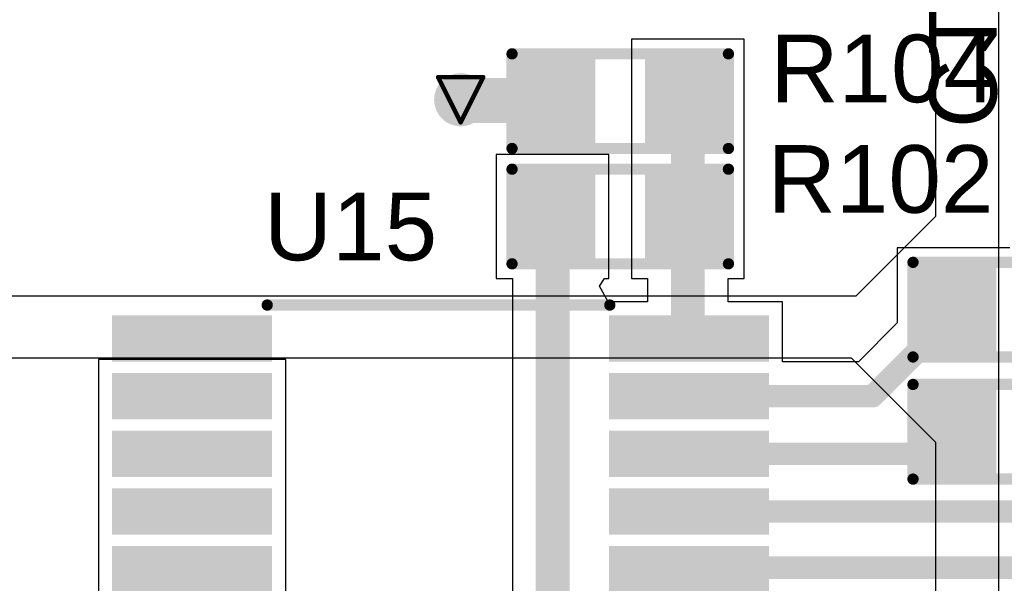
# Model space of a CAD drawing. Header units: inches. Extents: x 0 to 12.2, y 0 to 7.
# Tile 113 of 154: x 1.936 to 2.372, y 3.526 to 3.776. Entities that reach past the tile are written whole.
import ezdxf

# ---------------------------------------------------------------- set-up
doc = ezdxf.new("R2010")
doc.units = ezdxf.units.IN
doc.header["$MEASUREMENT"] = 0
for name, color, linetype in [('Bottom Layer', 5, 'Continuous'), ('Bottom Overlay', 54, 'Continuous'), ('Drill Drawing', 1, 'Continuous'), ('Layer 1', 16, 'Continuous'), ('Layer 2', 76, 'Continuous'), ('Top Layer', 1, 'Continuous'), ('Top Overlay', 2, 'Continuous'), ('Top Paste', 8, 'Continuous'), ('Top Solder', 216, 'Continuous'), ('Via Holes', 16, 'Continuous')]:
    doc.layers.add(name, color=color, linetype=linetype)
doc.styles.add('Arial', font='txt', dxfattribs={"height": 0.2})

# ---------------------------------------------------------------- blocks, each defined once
blk = doc.blocks.new('R___0603_7')
at = {"layer": 'Top Layer'}
for points in [[(-0.015, 0.0175), (-0.015, -0.0175), (-0.045, -0.0175), (-0.045, 0.0175)], [(0.045, 0.0175), (0.045, -0.0175), (0.015, -0.0175), (0.015, 0.0175)]]:
    blk.add_hatch(color=1, dxfattribs=at).paths.add_polyline_path(points)
at = {"layer": 'Top Paste'}
for points in [[(-0.015, 0.0175), (-0.015, -0.0175), (-0.045, -0.0175), (-0.045, 0.0175)], [(0.045, 0.0175), (0.045, -0.0175), (0.015, -0.0175), (0.015, 0.0175)]]:
    blk.add_hatch(color=8, dxfattribs=at).paths.add_polyline_path(points)
at = {"layer": 'Top Solder'}
for points in [[(-0.011, 0.0215), (-0.011, -0.0215), (-0.049, -0.0215), (-0.049, 0.0215)], [(0.049, 0.0215), (0.049, -0.0215), (0.011, -0.0215), (0.011, 0.0215)]]:
    blk.add_hatch(color=216, dxfattribs=at).paths.add_polyline_path(points)
at = {"layer": 'Top Overlay', "const_width": 0.005}
for points in [[(0.048, 0.021), (-0.048, 0.021)], [(-0.048, 0.021), (-0.048, -0.021)], [(0.048, 0.021), (0.048, -0.021)], [(0.048, -0.021), (-0.048, -0.021)]]:
    blk.add_lwpolyline(points, dxfattribs=at)
at = {"layer": 'Top Overlay', "const_width": 0.0025}
for points in [[(-0.04925, 0.021, 1), (-0.04675, 0.021, 1)], [(-0.04925, 0.021, 1), (-0.04675, 0.021, 1)], [(0.04675, 0.021, 1), (0.04925, 0.021, 1)], [(0.04675, 0.021, 1), (0.04925, 0.021, 1)], [(-0.04925, -0.021, 1), (-0.04675, -0.021, 1)], [(-0.04925, -0.021, 1), (-0.04675, -0.021, 1)], [(0.04675, -0.021, 1), (0.04925, -0.021, 1)], [(0.04675, -0.021, 1), (0.04925, -0.021, 1)]]:
    blk.add_lwpolyline(points, format="xyb", close=True, dxfattribs=at)
blk = doc.blocks.new('R___0603_8')
at = {"layer": 'Top Layer'}
for points in [[(-0.015, 0.0175), (-0.015, -0.0175), (-0.045, -0.0175), (-0.045, 0.0175)], [(0.045, 0.0175), (0.045, -0.0175), (0.015, -0.0175), (0.015, 0.0175)]]:
    blk.add_hatch(color=1, dxfattribs=at).paths.add_polyline_path(points)
at = {"layer": 'Top Paste'}
for points in [[(-0.015, 0.0175), (-0.015, -0.0175), (-0.045, -0.0175), (-0.045, 0.0175)], [(0.045, 0.0175), (0.045, -0.0175), (0.015, -0.0175), (0.015, 0.0175)]]:
    blk.add_hatch(color=8, dxfattribs=at).paths.add_polyline_path(points)
at = {"layer": 'Top Solder'}
for points in [[(-0.011, 0.0215), (-0.011, -0.0215), (-0.049, -0.0215), (-0.049, 0.0215)], [(0.049, 0.0215), (0.049, -0.0215), (0.011, -0.0215), (0.011, 0.0215)]]:
    blk.add_hatch(color=216, dxfattribs=at).paths.add_polyline_path(points)
at = {"layer": 'Top Overlay', "const_width": 0.005}
for points in [[(-0.048, 0.021), (-0.048, -0.021)], [(0.048, 0.021), (-0.048, 0.021)], [(0.048, 0.021), (0.048, -0.021)], [(0.048, -0.021), (-0.048, -0.021)]]:
    blk.add_lwpolyline(points, dxfattribs=at)
at = {"layer": 'Top Overlay', "const_width": 0.0025}
for points in [[(-0.04925, 0.021, 1), (-0.04675, 0.021, 1)], [(-0.04925, 0.021, 1), (-0.04675, 0.021, 1)], [(0.04675, 0.021, 1), (0.04925, 0.021, 1)], [(0.04675, 0.021, 1), (0.04925, 0.021, 1)], [(-0.04925, -0.021, 1), (-0.04675, -0.021, 1)], [(-0.04925, -0.021, 1), (-0.04675, -0.021, 1)], [(0.04675, -0.021, 1), (0.04925, -0.021, 1)], [(0.04675, -0.021, 1), (0.04925, -0.021, 1)]]:
    blk.add_lwpolyline(points, format="xyb", close=True, dxfattribs=at)
blk = doc.blocks.new('TSSOP_20_16')
at = {"layer": 'Top Layer'}
for points in [[(-0.07874, 0.12146), (-0.07874, 0.10886), (-0.14173, 0.10886), (-0.14173, 0.12146)], [(0.14173, 0.12146), (0.14173, 0.10886), (0.07874, 0.10886), (0.07874, 0.12146)], [(-0.07874, 0.09587), (-0.07874, 0.08327), (-0.14173, 0.08327), (-0.14173, 0.09587)], [(0.14173, 0.09587), (0.14173, 0.08327), (0.07874, 0.08327), (0.07874, 0.09587)], [(-0.07874, 0.07028), (-0.07874, 0.05768), (-0.14173, 0.05768), (-0.14173, 0.07028)], [(0.14173, 0.07028), (0.14173, 0.05768), (0.07874, 0.05768), (0.07874, 0.07028)], [(-0.07874, 0.04469), (-0.07874, 0.03209), (-0.14173, 0.03209), (-0.14173, 0.04469)], [(0.14173, 0.04469), (0.14173, 0.03209), (0.07874, 0.03209), (0.07874, 0.04469)], [(-0.07874, 0.01909), (-0.07874, 0.0065), (-0.14173, 0.0065), (-0.14173, 0.01909)], [(0.14173, 0.01909), (0.14173, 0.0065), (0.07874, 0.0065), (0.07874, 0.01909)], [(-0.07874, -0.0065), (-0.07874, -0.01909), (-0.14173, -0.01909), (-0.14173, -0.0065)], [(0.14173, -0.0065), (0.14173, -0.01909), (0.07874, -0.01909), (0.07874, -0.0065)], [(-0.07874, -0.03209), (-0.07874, -0.04469), (-0.14173, -0.04469), (-0.14173, -0.03209)], [(0.14173, -0.03209), (0.14173, -0.04469), (0.07874, -0.04469), (0.07874, -0.03209)], [(-0.07874, -0.05768), (-0.07874, -0.07028), (-0.14173, -0.07028), (-0.14173, -0.05768)], [(0.14173, -0.05768), (0.14173, -0.07028), (0.07874, -0.07028), (0.07874, -0.05768)], [(-0.07874, -0.08327), (-0.07874, -0.09587), (-0.14173, -0.09587), (-0.14173, -0.08327)], [(0.14173, -0.08327), (0.14173, -0.09587), (0.07874, -0.09587), (0.07874, -0.08327)], [(-0.07874, -0.10886), (-0.07874, -0.12146), (-0.14173, -0.12146), (-0.14173, -0.10886)], [(0.14173, -0.10886), (0.14173, -0.12146), (0.07874, -0.12146), (0.07874, -0.10886)]]:
    blk.add_hatch(color=1, dxfattribs=at).paths.add_polyline_path(points)
at = {"layer": 'Top Overlay'}
blk.add_hatch(color=2, dxfattribs=at).paths.add_polyline_path([(-0.07506, 0.106), (-0.06806, 0.106), (-0.06806, 0.123), (-0.07506, 0.123)])
at = {"layer": 'Top Paste'}
for points in [[(-0.07874, 0.12146), (-0.07874, 0.10886), (-0.14173, 0.10886), (-0.14173, 0.12146)], [(0.14173, 0.12146), (0.14173, 0.10886), (0.07874, 0.10886), (0.07874, 0.12146)], [(-0.07874, 0.09587), (-0.07874, 0.08327), (-0.14173, 0.08327), (-0.14173, 0.09587)], [(0.14173, 0.09587), (0.14173, 0.08327), (0.07874, 0.08327), (0.07874, 0.09587)], [(-0.07874, 0.07028), (-0.07874, 0.05768), (-0.14173, 0.05768), (-0.14173, 0.07028)], [(0.14173, 0.07028), (0.14173, 0.05768), (0.07874, 0.05768), (0.07874, 0.07028)], [(-0.07874, 0.04469), (-0.07874, 0.03209), (-0.14173, 0.03209), (-0.14173, 0.04469)], [(0.14173, 0.04469), (0.14173, 0.03209), (0.07874, 0.03209), (0.07874, 0.04469)], [(-0.07874, 0.01909), (-0.07874, 0.0065), (-0.14173, 0.0065), (-0.14173, 0.01909)], [(0.14173, 0.01909), (0.14173, 0.0065), (0.07874, 0.0065), (0.07874, 0.01909)], [(-0.07874, -0.0065), (-0.07874, -0.01909), (-0.14173, -0.01909), (-0.14173, -0.0065)], [(0.14173, -0.0065), (0.14173, -0.01909), (0.07874, -0.01909), (0.07874, -0.0065)], [(-0.07874, -0.03209), (-0.07874, -0.04469), (-0.14173, -0.04469), (-0.14173, -0.03209)], [(0.14173, -0.03209), (0.14173, -0.04469), (0.07874, -0.04469), (0.07874, -0.03209)], [(-0.07874, -0.05768), (-0.07874, -0.07028), (-0.14173, -0.07028), (-0.14173, -0.05768)], [(0.14173, -0.05768), (0.14173, -0.07028), (0.07874, -0.07028), (0.07874, -0.05768)], [(-0.07874, -0.08327), (-0.07874, -0.09587), (-0.14173, -0.09587), (-0.14173, -0.08327)], [(0.14173, -0.08327), (0.14173, -0.09587), (0.07874, -0.09587), (0.07874, -0.08327)], [(-0.07874, -0.10886), (-0.07874, -0.12146), (-0.14173, -0.12146), (-0.14173, -0.10886)], [(0.14173, -0.10886), (0.14173, -0.12146), (0.07874, -0.12146), (0.07874, -0.10886)]]:
    blk.add_hatch(color=8, dxfattribs=at).paths.add_polyline_path(points)
at = {"layer": 'Top Solder'}
for points in [[(-0.07474, 0.12546), (-0.07474, 0.10486), (-0.14573, 0.10486), (-0.14573, 0.12546)], [(0.14573, 0.12546), (0.14573, 0.10486), (0.07474, 0.10486), (0.07474, 0.12546)], [(-0.07474, 0.09987), (-0.07474, 0.07927), (-0.14573, 0.07927), (-0.14573, 0.09987)], [(0.14573, 0.09987), (0.14573, 0.07927), (0.07474, 0.07927), (0.07474, 0.09987)], [(-0.07474, 0.07428), (-0.07474, 0.05368), (-0.14573, 0.05368), (-0.14573, 0.07428)], [(0.14573, 0.07428), (0.14573, 0.05368), (0.07474, 0.05368), (0.07474, 0.07428)], [(-0.07474, 0.04868), (-0.07474, 0.02809), (-0.14573, 0.02809), (-0.14573, 0.04868)], [(0.14573, 0.04868), (0.14573, 0.02809), (0.07474, 0.02809), (0.07474, 0.04868)], [(-0.07474, 0.02309), (-0.07474, 0.0025), (-0.14573, 0.0025), (-0.14573, 0.02309)], [(0.14573, 0.02309), (0.14573, 0.0025), (0.07474, 0.0025), (0.07474, 0.02309)], [(-0.07474, -0.0025), (-0.07474, -0.02309), (-0.14573, -0.02309), (-0.14573, -0.0025)], [(0.14573, -0.0025), (0.14573, -0.02309), (0.07474, -0.02309), (0.07474, -0.0025)], [(-0.07474, -0.02809), (-0.07474, -0.04868), (-0.14573, -0.04868), (-0.14573, -0.02809)], [(0.14573, -0.02809), (0.14573, -0.04868), (0.07474, -0.04868), (0.07474, -0.02809)], [(-0.07474, -0.05368), (-0.07474, -0.07428), (-0.14573, -0.07428), (-0.14573, -0.05368)], [(0.14573, -0.05368), (0.14573, -0.07428), (0.07474, -0.07428), (0.07474, -0.05368)], [(-0.07474, -0.07927), (-0.07474, -0.09987), (-0.14573, -0.09987), (-0.14573, -0.07927)], [(0.14573, -0.07927), (0.14573, -0.09987), (0.07474, -0.09987), (0.07474, -0.07927)], [(-0.07474, -0.10486), (-0.07474, -0.12546), (-0.14573, -0.12546), (-0.14573, -0.10486)], [(0.14573, -0.10486), (0.14573, -0.12546), (0.07474, -0.12546), (0.07474, -0.10486)]]:
    blk.add_hatch(color=216, dxfattribs=at).paths.add_polyline_path(points)
at = {"layer": 'Top Overlay', "const_width": 0.005}
for points in [[(0.07694, 0.13), (-0.07506, 0.13)], [(-0.15256, 0.1215), (-0.15256, 0.1115)], [(-0.14756, 0.1165), (-0.15256, 0.1215)], [(-0.14756, 0.1165), (-0.15256, 0.1115)], [(0.07694, -0.13), (-0.07506, -0.13)]]:
    blk.add_lwpolyline(points, dxfattribs=at)
at = {"layer": 'Top Overlay', "const_width": 0.0025}
for points in [[(-0.07631, 0.13, 1), (-0.07381, 0.13, 1)], [(0.07569, 0.13, 1), (0.07819, 0.13, 1)], [(-0.15381, 0.1215, 1), (-0.15131, 0.1215, 1)], [(-0.15381, 0.1215, 1), (-0.15131, 0.1215, 1)], [(-0.14881, 0.1165, 1), (-0.14631, 0.1165, 1)], [(-0.14881, 0.1165, 1), (-0.14631, 0.1165, 1)], [(-0.15381, 0.1115, 1), (-0.15131, 0.1115, 1)], [(-0.15381, 0.1115, 1), (-0.15131, 0.1115, 1)], [(-0.07631, -0.13, 1), (-0.07381, -0.13, 1)], [(0.07569, -0.13, 1), (0.07819, -0.13, 1)]]:
    blk.add_lwpolyline(points, format="xyb", close=True, dxfattribs=at)
blk = doc.blocks.new('R___0603_61')
at = {"layer": 'Top Layer'}
for points in [[(-0.015, 0.0175), (-0.015, -0.0175), (-0.045, -0.0175), (-0.045, 0.0175)], [(0.045, 0.0175), (0.045, -0.0175), (0.015, -0.0175), (0.015, 0.0175)]]:
    blk.add_hatch(color=1, dxfattribs=at).paths.add_polyline_path(points)
at = {"layer": 'Top Paste'}
for points in [[(-0.015, 0.0175), (-0.015, -0.0175), (-0.045, -0.0175), (-0.045, 0.0175)], [(0.045, 0.0175), (0.045, -0.0175), (0.015, -0.0175), (0.015, 0.0175)]]:
    blk.add_hatch(color=8, dxfattribs=at).paths.add_polyline_path(points)
at = {"layer": 'Top Solder'}
for points in [[(-0.011, 0.0215), (-0.011, -0.0215), (-0.049, -0.0215), (-0.049, 0.0215)], [(0.049, 0.0215), (0.049, -0.0215), (0.011, -0.0215), (0.011, 0.0215)]]:
    blk.add_hatch(color=216, dxfattribs=at).paths.add_polyline_path(points)
at = {"layer": 'Top Overlay', "const_width": 0.005}
for points in [[(-0.048, -0.021), (-0.048, 0.021)], [(-0.048, 0.021), (0.048, 0.021)], [(0.048, -0.021), (0.048, 0.021)], [(-0.048, -0.021), (0.048, -0.021)]]:
    blk.add_lwpolyline(points, dxfattribs=at)
at = {"layer": 'Top Overlay', "const_width": 0.0025}
for points in [[(-0.04925, 0.021, 1), (-0.04675, 0.021, 1)], [(-0.04925, 0.021, 1), (-0.04675, 0.021, 1)], [(0.04675, 0.021, 1), (0.04925, 0.021, 1)], [(0.04675, 0.021, 1), (0.04925, 0.021, 1)], [(-0.04925, -0.021, 1), (-0.04675, -0.021, 1)], [(-0.04925, -0.021, 1), (-0.04675, -0.021, 1)], [(0.04675, -0.021, 1), (0.04925, -0.021, 1)], [(0.04675, -0.021, 1), (0.04925, -0.021, 1)]]:
    blk.add_lwpolyline(points, format="xyb", close=True, dxfattribs=at)
blk = doc.blocks.new('R___0603_63')
at = {"layer": 'Top Layer'}
for points in [[(-0.015, 0.0175), (-0.015, -0.0175), (-0.045, -0.0175), (-0.045, 0.0175)], [(0.045, 0.0175), (0.045, -0.0175), (0.015, -0.0175), (0.015, 0.0175)]]:
    blk.add_hatch(color=1, dxfattribs=at).paths.add_polyline_path(points)
at = {"layer": 'Top Paste'}
for points in [[(-0.015, 0.0175), (-0.015, -0.0175), (-0.045, -0.0175), (-0.045, 0.0175)], [(0.045, 0.0175), (0.045, -0.0175), (0.015, -0.0175), (0.015, 0.0175)]]:
    blk.add_hatch(color=8, dxfattribs=at).paths.add_polyline_path(points)
at = {"layer": 'Top Solder'}
for points in [[(-0.011, 0.0215), (-0.011, -0.0215), (-0.049, -0.0215), (-0.049, 0.0215)], [(0.049, 0.0215), (0.049, -0.0215), (0.011, -0.0215), (0.011, 0.0215)]]:
    blk.add_hatch(color=216, dxfattribs=at).paths.add_polyline_path(points)
at = {"layer": 'Top Overlay', "const_width": 0.005}
for points in [[(-0.048, 0.021), (-0.048, -0.021)], [(0.048, 0.021), (-0.048, 0.021)], [(0.048, 0.021), (0.048, -0.021)], [(0.048, -0.021), (-0.048, -0.021)]]:
    blk.add_lwpolyline(points, dxfattribs=at)
at = {"layer": 'Top Overlay', "const_width": 0.0025}
for points in [[(-0.04925, 0.021, 1), (-0.04675, 0.021, 1)], [(-0.04925, 0.021, 1), (-0.04675, 0.021, 1)], [(0.04675, 0.021, 1), (0.04925, 0.021, 1)], [(0.04675, 0.021, 1), (0.04925, 0.021, 1)], [(-0.04925, -0.021, 1), (-0.04675, -0.021, 1)], [(-0.04925, -0.021, 1), (-0.04675, -0.021, 1)], [(0.04675, -0.021, 1), (0.04925, -0.021, 1)], [(0.04675, -0.021, 1), (0.04925, -0.021, 1)]]:
    blk.add_lwpolyline(points, format="xyb", close=True, dxfattribs=at)

msp = doc.modelspace()

# ---------------------------------------------------------------- hatches: boundary and pattern name
at = {"layer": 'Bottom Layer'}
h = msp.add_hatch(color=5, dxfattribs=at)
edge = h.paths.add_edge_path()
edge.add_arc((2.13133, 3.74016), 0.01181, 0, 360)
at = {"layer": 'Layer 1'}
h = msp.add_hatch(color=16, dxfattribs=at)
edge = h.paths.add_edge_path()
edge.add_arc((2.13133, 3.74016), 0.01181, 0, 360)
at = {"layer": 'Layer 2'}
h = msp.add_hatch(color=76, dxfattribs=at)
edge = h.paths.add_edge_path()
edge.add_arc((2.13133, 3.74016), 0.01181, 0, 360)
at = {"layer": 'Top Layer'}
h = msp.add_hatch(color=1, dxfattribs=at)
edge = h.paths.add_edge_path()
edge.add_arc((2.13133, 3.74016), 0.01181, 0, 360)
at = {"layer": 'Via Holes'}
h = msp.add_hatch(color=7, dxfattribs=at)
edge = h.paths.add_edge_path()
edge.add_arc((2.13133, 3.74016), 0.00591, 0, 360)

# ---------------------------------------------------------------- linework, layer by layer
at = {"layer": 'Drill Drawing', "const_width": 0.002}
for points in [[(2.12133, 3.75016), (2.14133, 3.75016)], [(2.12133, 3.75016), (2.13133, 3.73016)], [(2.13133, 3.73016), (2.14133, 3.75016)]]:
    msp.add_lwpolyline(points, dxfattribs=at)
at = {"layer": 'Drill Drawing', "const_width": 0.001}
for points in [[(2.12083, 3.75016, 1), (2.12183, 3.75016, 1)], [(2.12083, 3.75016, 1), (2.12183, 3.75016, 1)], [(2.14083, 3.75016, 1), (2.14183, 3.75016, 1)], [(2.14083, 3.75016, 1), (2.14183, 3.75016, 1)], [(2.13083, 3.73016, 1), (2.13183, 3.73016, 1)], [(2.13083, 3.73016, 1), (2.13183, 3.73016, 1)]]:
    msp.add_lwpolyline(points, format="xyb", close=True, dxfattribs=at)
at = {"layer": 'Layer 2'}
for p, q in [((2.34201, 4.36399), (2.34201, 3.68831)), ((2.37, 2.95377), (2.37, 4.15462)), ((2.34201, 3.68831), (2.30662, 3.65292)), ((2.30662, 3.65292), (1.70696, 3.65292)), ((1.87331, 3.62563), (2.30454, 3.62563)), ((2.30454, 3.62563), (2.34201, 3.58816)), ((2.34201, 3.58816), (2.34201, 3.25489))]:
    msp.add_line(p, q, dxfattribs=at)
at = {"layer": 'Top Layer'}
for p, q in [((2.25711, 3.76702), (2.20711, 3.76702)), ((2.20711, 3.76702), (2.20711, 3.71202)), ((2.25711, 3.71202), (2.25711, 3.76702)), ((2.19711, 3.71584), (2.14711, 3.71584)), ((2.14711, 3.71584), (2.14711, 3.66084)), ((2.19711, 3.66084), (2.19711, 3.71584)), ((2.20711, 3.71202), (2.20711, 3.66084)), ((2.25711, 3.66084), (2.25711, 3.71202)), ((2.375, 3.6745), (2.325, 3.6745)), ((2.325, 3.6745), (2.325, 3.64113)), ((2.14711, 3.66084), (2.15427, 3.66084)), ((2.15427, 3.66084), (2.15427, 3.41019)), ((2.19297, 3.6575), (2.19517, 3.66084)), ((2.19517, 3.66084), (2.19711, 3.66084)), ((2.20711, 3.66084), (2.21427, 3.66084)), ((2.21427, 3.66084), (2.21427, 3.6505)), ((2.24995, 3.6505), (2.24995, 3.66084)), ((2.24995, 3.66084), (2.25711, 3.66084)), ((2.19673, 3.6505), (2.19297, 3.6575)), ((2.21427, 3.6505), (2.19673, 3.6505)), ((2.27417, 3.6505), (2.24995, 3.6505)), ((2.27417, 3.62391), (2.27417, 3.6505)), ((2.325, 3.64113), (2.30778, 3.62391)), ((2.05369, 3.62491), (1.9707, 3.62491)), ((1.9707, 3.62491), (1.9707, 3.59231)), ((2.05369, 3.59231), (2.05369, 3.62491)), ((2.30778, 3.62391), (2.27417, 3.62391)), ((1.9707, 3.59231), (1.9707, 3.56672)), ((2.05369, 3.56672), (2.05369, 3.59231)), ((1.9707, 3.56672), (1.9707, 3.54113)), ((2.05369, 3.52154), (2.05369, 3.56672)), ((1.9707, 3.54113), (1.9707, 3.51554))]:
    msp.add_line(p, q, dxfattribs=at)
for points, const_width in [([(2.13133, 3.74016), (2.13165, 3.73984)], 0.02), ([(2.13165, 3.73984), (2.17179, 3.73984)], 0.02), ([(2.17179, 3.73984), (2.17211, 3.73952)], 0.02), ([(2.23211, 3.68834), (2.23211, 3.73952)], 0.015), ([(2.17211, 3.41019), (2.17211, 3.68834)], 0.015), ([(2.23211, 3.63664), (2.23211, 3.68834)], 0.015), ([(2.35, 3.6445), (2.35, 3.647)], 0.01), ([(2.31411, 3.60861), (2.35, 3.6445)], 0.01), ([(2.23267, 3.60861), (2.31411, 3.60861)], 0.01), ([(2.3402, 3.58302), (2.35, 3.59282)], 0.01), ([(2.23267, 3.58302), (2.3402, 3.58302)], 0.01), ([(2.23267, 3.55743), (2.7221, 3.55743)], 0.01), ([(2.23331, 3.53248), (2.5502, 3.53248)], 0.01), ([(2.23267, 3.53184), (2.23331, 3.53248)], 0.007)]:
    msp.add_lwpolyline(points, dxfattribs=dict(at, const_width=const_width))
for points, const_width in [([(2.12633, 3.74016, 1), (2.13633, 3.74016, 1)], 0.01), ([(2.12665, 3.73984, 1), (2.13665, 3.73984, 1)], 0.01), ([(2.12665, 3.73984, 1), (2.13665, 3.73984, 1)], 0.01), ([(2.16679, 3.73984, 1), (2.17679, 3.73984, 1)], 0.01), ([(2.16679, 3.73984, 1), (2.17679, 3.73984, 1)], 0.01), ([(2.16711, 3.73952, 1), (2.17711, 3.73952, 1)], 0.01), ([(2.22836, 3.73952, 1), (2.23586, 3.73952, 1)], 0.0075), ([(2.16836, 3.68834, 1), (2.17586, 3.68834, 1)], 0.0075), ([(2.22836, 3.68834, 1), (2.23586, 3.68834, 1)], 0.0075), ([(2.22836, 3.68834, 1), (2.23586, 3.68834, 1)], 0.0075), ([(2.3475, 3.647, 1), (2.3525, 3.647, 1)], 0.005), ([(2.3475, 3.6445, 1), (2.3525, 3.6445, 1)], 0.005), ([(2.3475, 3.6445, 1), (2.3525, 3.6445, 1)], 0.005), ([(2.22836, 3.63664, 1), (2.23586, 3.63664, 1)], 0.0075), ([(2.23017, 3.60861, 1), (2.23517, 3.60861, 1)], 0.005), ([(2.31161, 3.60861, 1), (2.31661, 3.60861, 1)], 0.005), ([(2.31161, 3.60861, 1), (2.31661, 3.60861, 1)], 0.005), ([(2.3475, 3.59282, 1), (2.3525, 3.59282, 1)], 0.005), ([(2.23017, 3.58302, 1), (2.23517, 3.58302, 1)], 0.005), ([(2.3377, 3.58302, 1), (2.3427, 3.58302, 1)], 0.005), ([(2.3377, 3.58302, 1), (2.3427, 3.58302, 1)], 0.005), ([(2.23017, 3.55743, 1), (2.23517, 3.55743, 1)], 0.005), ([(2.23081, 3.53248, 1), (2.23581, 3.53248, 1)], 0.005), ([(2.23092, 3.53184, 1), (2.23442, 3.53184, 1)], 0.0035), ([(2.23156, 3.53248, 1), (2.23506, 3.53248, 1)], 0.0035)]:
    msp.add_lwpolyline(points, format="xyb", close=True, dxfattribs=dict(at, const_width=const_width))

# ---------------------------------------------------------------- block references
msp.add_blockref('R___0603_61', (2.20211, 3.73952))
at = {"rotation": 180}
for name, p in [('R___0603_63', (2.20211, 3.68834)), ('R___0603_7', (2.38, 3.647)), ('TSSOP_20_16', (2.12243, 3.51905)), ('R___0603_8', (2.38, 3.59282))]:
    msp.add_blockref(name, p, dxfattribs=at)

# ---------------------------------------------------------------- texts
at = {"layer": 'Bottom Overlay', "style": 'Arial', "text_generation_flag": 2}
msp.add_text('C105', height=0.03, rotation=270, dxfattribs=at).set_placement((2.33909, 3.72755))
at = {"layer": 'Top Overlay', "style": 'Arial'}
for s, p in [('R104', (2.26869, 3.73903)), ('R102', (2.26752, 3.69)), ('U15', (2.04402, 3.66889))]:
    msp.add_text(s, height=0.03, dxfattribs=at).set_placement(p)

doc.saveas('drawing.dxf')
